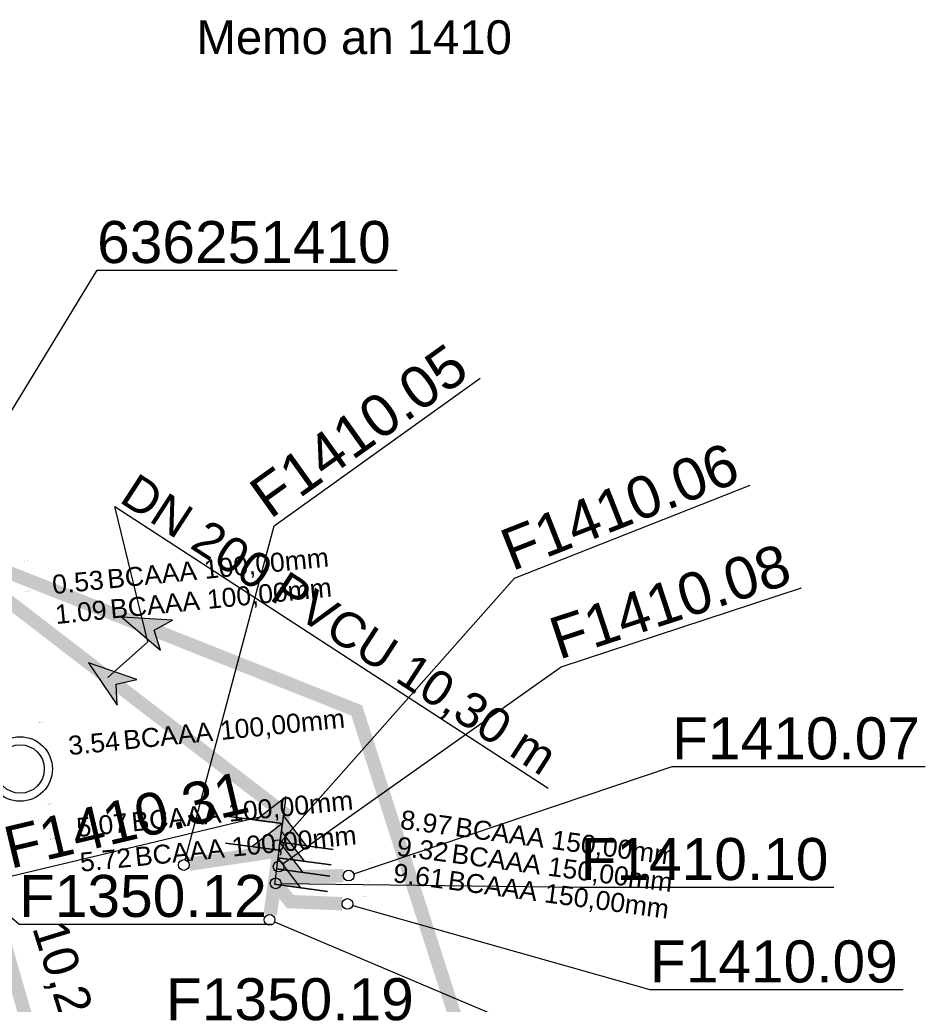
# Model space of a CAD drawing. Extents: x 356718 to 357658, y 5762241 to 5762615.
# Tile 150 of 157: x 357338 to 357355, y 5762493 to 5762512. Entities that reach past the tile are written whole.
import ezdxf
from ezdxf.enums import TextEntityAlignment as Align

# ---------------------------------------------------------------- set-up
doc = ezdxf.new("R2010")
doc.units = 0
doc.header["$MEASUREMENT"] = 0
doc.linetypes.add('AUSGEZOGEN', pattern=[0])
doc.linetypes.add('STRICHPUNKT', pattern=[5, 2, -1, 1, -1])
doc.layers.get('0').update_dxf_attribs({"linetype": 'AUSGEZOGEN'})
for name, color, linetype, true_color in [('111_00131_Symbol', 7, 'AUSGEZOGEN', 0x000000), ('114_00133_Schachtnummer', 7, 'AUSGEZOGEN', 0x000000), ('121_10398_Haltungen_Schmutzwass', 7, 'AUSGEZOGEN', 0x800000), ('121_10399_Haltungen_Mischwasser', 6, 'STRICHPUNKT', 0xff00ff), ('123_00137_Fliessrichtungspfeil', 7, 'AUSGEZOGEN', 0x000000), ('124_00118_Standard__Laenge___10', 7, 'AUSGEZOGEN', 0x000000), ('141_10677_Stutzen__alle__aus_DW', 7, 'AUSGEZOGEN', 0x000000), ('141_10868_Stutzen__141_', 7, 'AUSGEZOGEN', 0x000000), ('154_00087_Freie_Beschriftungen', 7, 'AUSGEZOGEN', 0x000000)]:
    doc.layers.add(name, color=color, linetype=linetype, true_color=true_color)
doc.styles.add('ARIAL', font='arial.ttf', dxfattribs={"height": 1.5})
doc.styles.get("Standard").update_dxf_attribs({"font": 'arial.ttf', "height": 1})

# ---------------------------------------------------------------- blocks, each defined once
blk = doc.blocks.new('N02')
at = {"color": 0}
for radius in [0.6, 0.45]:
    blk.add_circle((0, 0), radius, dxfattribs=at)
blk = doc.blocks.new('F00')
at = {"color": 0}
blk.add_circle((0, 0), 0.1, dxfattribs=at)
blk = doc.blocks.new('FLI')
at = {"color": 0, "linetype": 'AUSGEZOGEN'}
blk.add_lwpolyline([(-0.4, 0), (-0.9, -0.6), (0.9, 0), (-0.9, 0.6), (-0.4, 0)], close=True, dxfattribs=at)
at = {"color": 0}
for points in [[(-0.4, 0), (0.9, 0), (-0.9, 0.6)], [(-0.9, -0.6), (0.9, 0), (-0.4, 0)]]:
    blk.add_solid(points, dxfattribs=at)

msp = doc.modelspace()

# ---------------------------------------------------------------- linework, layer by layer
at = {"layer": '114_00133_Schachtnummer', "color": 18, "linetype": 'AUSGEZOGEN', "true_color": 0x000000}
for points in [[(357337.034, 5762502.317), (357339.804, 5762506.856), (357345.389, 5762506.856)], [(357341.443, 5762495.893), (357343.101, 5762502.106), (357346.932, 5762504.849)], [(357343.237, 5762496.24), (357347.575, 5762501.13), (357351.958, 5762502.857)], [(357343.264, 5762495.824), (357348.439, 5762499.482), (357352.915, 5762500.953)], [(357344.581, 5762495.63), (357350.507, 5762497.626), (357355.218, 5762497.626)], [(357337.4, 5762496.078), (357338.22, 5762495.591), (357342.803, 5762496.683)], [(357337.423, 5762495.493), (357338.35, 5762494.695), (357343.061, 5762494.695)], [(357343.227, 5762495.454), (357348.803, 5762495.381), (357353.514, 5762495.381)], [(357344.56, 5762495.044), (357350.093, 5762493.477), (357354.804, 5762493.477)], [(357343.105, 5762494.736), (357350.177, 5762491.744), (357354.889, 5762491.744)]]:
    msp.add_lwpolyline(points, dxfattribs=at)
at = {"layer": '121_10398_Haltungen_Schmutzwass', "color": 16, "linetype": 'AUSGEZOGEN', "true_color": 0x800000, "const_width": 0.25}
for points in [[(357340.025, 5762486.904), (357340.172, 5762487.073), (357337.594, 5762496.032), (357337.345, 5762496.191)], [(357341.516, 5762495.811), (357343.066, 5762496.041), (357343.106, 5762496.089)], [(357344.386, 5762495.596), (357343.374, 5762495.573), (357343.253, 5762495.695)]]:
    msp.add_lwpolyline(points, dxfattribs=at)
at = {"layer": '121_10399_Haltungen_Mischwasser', "color": 6, "linetype": 'STRICHPUNKT', "true_color": 0xff00ff, "const_width": 0.25}
for points in [[(357350.865, 5762479.323), (357344.636, 5762498.67), (357337.28, 5762501.584)], [(357343.026, 5762494.874), (357343.28, 5762496.759), (357337.197, 5762501.439)], [(357344.364, 5762495.075), (357343.398, 5762495.115), (357343.189, 5762495.377)]]:
    msp.add_lwpolyline(points, dxfattribs=at)
at = {"layer": '124_00118_Standard__Laenge___10', "color": 18, "linetype": 'AUSGEZOGEN', "true_color": 0x000000}
msp.add_lwpolyline([(357340.001, 5762499.282), (357340.746, 5762499.949), (357340.132, 5762502.466), (357348.2, 5762497.227)], dxfattribs=at)
at = {"layer": '141_10677_Stutzen__alle__aus_DW', "color": 18, "linetype": 'AUSGEZOGEN', "true_color": 0x000000}
for points in [[(357343.187, 5762496.07), (357343.254, 5762496.565), (357342.692, 5762496.137)], [(357343.187, 5762496.07), (357342.196, 5762496.203)], [(357343.141, 5762495.723), (357343.636, 5762495.656), (357343.207, 5762496.219)], [(357343.102, 5762495.436), (357343.597, 5762495.369), (357343.169, 5762495.931)], [(357343.141, 5762495.723), (357344.132, 5762495.59)], [(357343.102, 5762495.436), (357344.093, 5762495.302)]]:
    msp.add_lwpolyline(points, close=True, dxfattribs=at)
at = {"layer": '141_10677_Stutzen__alle__aus_DW', "color": 18, "true_color": 0x000000}
for points in [[(357343.187, 5762496.07), (357343.254, 5762496.565), (357342.692, 5762496.137)], [(357343.141, 5762495.723), (357343.636, 5762495.656), (357343.207, 5762496.219)], [(357343.102, 5762495.436), (357343.597, 5762495.369), (357343.169, 5762495.931)]]:
    msp.add_solid(points, dxfattribs=at)
at = {"layer": '141_10868_Stutzen__141_', "color": 18, "linetype": 'AUSGEZOGEN', "true_color": 0x000000}
for points in [[(357343.254, 5762496.565), (357343.321, 5762497.061), (357342.758, 5762496.632)], [(357343.254, 5762496.565), (357342.263, 5762496.699)], [(357343.207, 5762496.219), (357343.703, 5762496.152), (357343.274, 5762496.714)], [(357343.169, 5762495.931), (357343.664, 5762495.864), (357343.235, 5762496.427)], [(357343.207, 5762496.219), (357344.198, 5762496.085)], [(357343.169, 5762495.931), (357344.16, 5762495.798)]]:
    msp.add_lwpolyline(points, close=True, dxfattribs=at)
at = {"layer": '141_10868_Stutzen__141_', "color": 18, "true_color": 0x000000}
for points in [[(357343.254, 5762496.565), (357343.321, 5762497.061), (357342.758, 5762496.632)], [(357343.207, 5762496.219), (357343.703, 5762496.152), (357343.274, 5762496.714)], [(357343.169, 5762495.931), (357343.664, 5762495.864), (357343.235, 5762496.427)]]:
    msp.add_solid(points, dxfattribs=at)

# ---------------------------------------------------------------- block references
at = {"layer": '111_00131_Symbol', "color": 18, "true_color": 0x000000}
for name, p in [('N02', (357338.371, 5762497.581)), ('F00', (357343.171, 5762496.165)), ('F00', (357341.417, 5762495.796)), ('F00', (357343.182, 5762495.766)), ('F00', (357343.127, 5762495.455)), ('F00', (357344.486, 5762495.598)), ('F00', (357344.464, 5762495.071)), ('F00', (357343.013, 5762494.775))]:
    msp.add_blockref(name, p, dxfattribs=at)
at = {"layer": '123_00137_Fliessrichtungspfeil', "color": 18, "true_color": 0x000000, "xscale": 0.5, "yscale": 0.5, "zscale": 0.5}
for p, rotation in [((357340.679, 5762500.237), 158.3), ((357340.001, 5762499.282), 142.4)]:
    msp.add_blockref('FLI', p, dxfattribs=dict(at, rotation=rotation))

# ---------------------------------------------------------------- texts
at = {"layer": '114_00133_Schachtnummer', "color": 18, "true_color": 0x000000, "style": 'ARIAL'}
for s, p in [('636251410', (357339.804, 5762507.772)), ('F1410.07', (357350.507, 5762498.542)), ('F1410.10', (357348.803, 5762496.297)), ('F1350.12', (357338.35, 5762495.611)), ('F1410.09', (357350.093, 5762494.393)), ('F1350.19', (357341.085, 5762493.69))]:
    msp.add_text(s, height=0.7814, dxfattribs=at).set_placement(p, align=Align.TOP_LEFT)
for s, rotation, p in [('F1410.05', 35.6, (357342.568, 5762502.851)), ('F1410.06', 21.5, (357347.239, 5762501.982)), ('F1410.08', 18.2, (357348.153, 5762500.352)), ('F1410.31', 13.4, (357338.008, 5762496.482))]:
    msp.add_text(s, height=0.7814, rotation=rotation, dxfattribs=at).set_placement(p, align=Align.TOP_LEFT)
at = {"layer": '124_00118_Standard__Laenge___10', "color": 18, "true_color": 0x000000, "style": 'ARIAL'}
for s, height, rotation, p in [('DN 200 PVCU 10,30 m', 0.65113, 327, (357340.547, 5762503.106)), ('10,20 m', 0.6511, 287.3, (357339.213, 5762494.825))]:
    msp.add_text(s, height=height, rotation=rotation, dxfattribs=at).set_placement(p, align=Align.TOP_LEFT)
at = {"layer": '141_10677_Stutzen__alle__aus_DW', "color": 18, "true_color": 0x000000}
for s, rotation, p in [('0.53', 5.7, (357338.427, 5762501.447)), ('1.09', 5.7, (357338.483, 5762500.89)), ('3.54', 5.7, (357338.727, 5762498.452)), ('5.07', 5.7, (357338.879, 5762496.929)), ('5.72', 5.7, (357338.944, 5762496.283)), ('8.97', 352.4, (357344.834, 5762495.852)), ('9.32', 352.4, (357344.788, 5762495.505)), ('9.61', 352.4, (357344.749, 5762495.218))]:
    msp.add_text(s, height=0.00707, rotation=rotation, dxfattribs=at).set_placement(p, align=Align.TOP_RIGHT)
for s, rotation, p in [('BCAAA 100,00mm', 5.7, (357338.429, 5762501.447)), ('BCAAA 100,00mm', 5.7, (357338.484, 5762500.89)), ('BCAAA 100,00mm', 5.7, (357338.728, 5762498.452)), ('BCAAA 100,00mm', 5.7, (357338.88, 5762496.929)), ('BCAAA 100,00mm', 5.7, (357338.945, 5762496.283)), ('BCAAA 150,00mm', 352.4, (357344.836, 5762495.852)), ('BCAAA 150,00mm', 352.4, (357344.789, 5762495.505)), ('BCAAA 150,00mm', 352.4, (357344.75, 5762495.218))]:
    msp.add_text(s, height=0.00707, rotation=rotation, dxfattribs=at).set_placement(p, align=Align.TOP_LEFT)
at = {"layer": '141_10868_Stutzen__141_', "color": 18, "true_color": 0x000000}
for s, rotation, p in [('BCAAA 100,00mm', 5.7, (357339.974, 5762501.287)), ('BCAAA 100,00mm', 5.7, (357340.029, 5762500.729)), ('BCAAA 100,00mm', 5.7, (357340.273, 5762498.292)), ('BCAAA 100,00mm', 5.7, (357340.426, 5762496.769)), ('BCAAA 150,00mm', 352.4, (357346.497, 5762496.685)), ('BCAAA 100,00mm', 5.7, (357340.49, 5762496.122)), ('BCAAA 150,00mm', 352.4, (357346.43, 5762496.189)), ('BCAAA 150,00mm', 352.4, (357346.363, 5762495.694))]:
    msp.add_text(s, height=0.35326, rotation=rotation, dxfattribs=at).set_placement(p, align=Align.TOP_LEFT)
for s, rotation, p in [('0.53', 5.7, (357339.906, 5762501.28)), ('1.09', 5.7, (357339.961, 5762500.723)), ('3.54', 5.7, (357340.205, 5762498.285)), ('8.97', 352.4, (357346.429, 5762496.694)), ('5.07', 5.7, (357340.358, 5762496.762)), ('9.32', 352.4, (357346.362, 5762496.198)), ('5.72', 5.7, (357340.422, 5762496.116)), ('9.61', 352.4, (357346.296, 5762495.703))]:
    msp.add_text(s, height=0.3533, rotation=rotation, dxfattribs=at).set_placement(p, align=Align.TOP_RIGHT)
at = {"layer": '154_00087_Freie_Beschriftungen', "color": 18, "true_color": 0x000000, "style": 'ARIAL'}
msp.add_text('Memo an 1410', height=0.63007, dxfattribs=at).set_placement((357341.653, 5762511.506), align=Align.TOP_LEFT)

doc.saveas('drawing.dxf')
